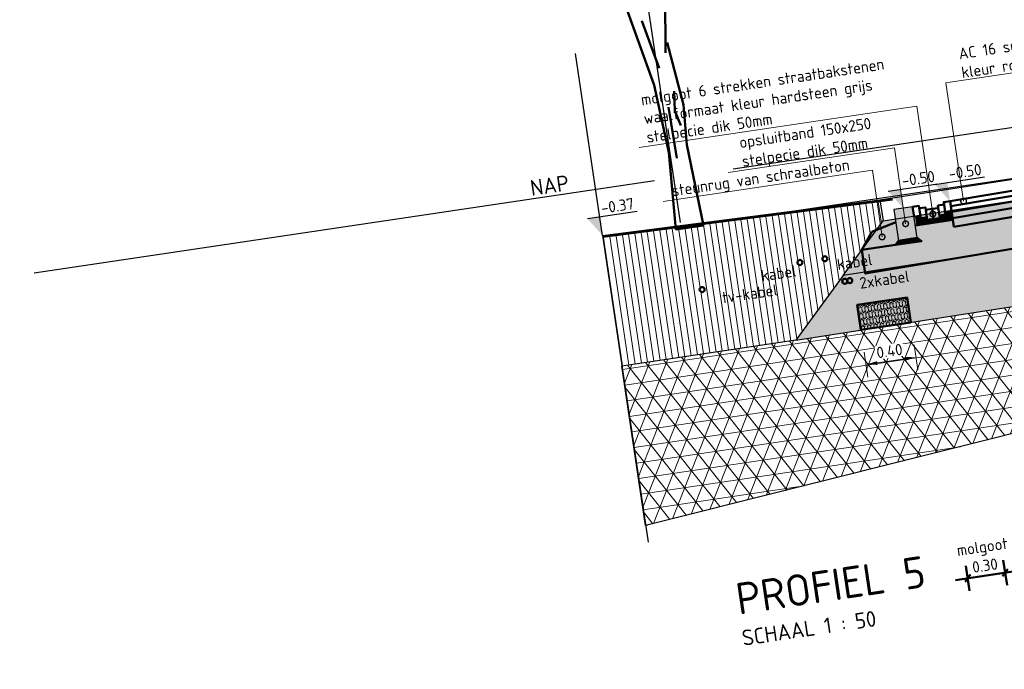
# Model space of a CAD drawing. Header units: metres. Extents: x 0 to 269924, y 0 to 933292.
# Tile 49 of 247: x 133856.86 to 133864.68, y 465847.67 to 465852.82. Entities that reach past the tile are written whole.
import ezdxf
from ezdxf import colors
from ezdxf.entities.mleader import LeaderData, LeaderLine
from ezdxf.math import Vec2, Vec3

# ---------------------------------------------------------------- set-up
doc = ezdxf.new("R2010")
doc.units = ezdxf.units.M
doc.linetypes.add('AL-NAP_LIJN', pattern=[15.25, 12, -1.5, 0.25, -1.5])
doc.linetypes.add('XX-AFBREEK', pattern=[7, 4, -1, 1, -1])
for name, color, linetype, lineweight in [('B-WE-GW-AFBREEKLIJN-GD', 7, 'XX-AFBREEK', 25), ('B-WE-GW-GROND-AD-50', 253, 'Continuous', 18), ('B-WE-IE-TERREINAFSCHEIDING_NATUURLIJK_HAAG-GD', 60, 'IE-TERREINAFSCHEIDING-NATUURLIJK-HAAG', 25), ('B-WE-KL-T18', 10, 'Continuous', 18), ('B-WE-MO-BODEM-AD-50', 253, 'Continuous', 18), ('B-WE-VH-VERHARDING-GD', 253, 'Continuous', 25), ('B-WE-VH-VERHARDING_FUNDERING-AD-50', 253, 'Continuous', 18), ('N-WE-GR-GROENSTROOK-GD', 90, 'Continuous', 50), ('N-WE-KL-ET_LS_OV_LICHTMAST-S', 190, 'Continuous', 25), ('N-WE-VH-KANTOPSLUITING_OPSLUITBAND-SD', 150, 'Continuous', 25), ('N-WE-VH-M', 7, 'Continuous', 18), ('N-WE-VH-VERHARDING-GD', 7, 'Continuous', 50), ('N-WE-VH-VERHARDING-T18', 10, 'Continuous', 18), ('X-XX-AL-NAP-GD', 7, 'AL-NAP_LIJN', 25), ('X-XX-AL-NAP-T25', 7, 'Continuous', 25), ('X-XX-AL-PEILMAAT-SD', 7, 'Continuous', 25), ('X-XX-AL-VERWIJZING-S', 7, 'Continuous', 25)]:
    doc.layers.add(name, color=color, linetype=linetype, lineweight=lineweight)
for name, color, linetype, lineweight, true_color in [('B-WE-OG-TERREIN_ERF-SD', 150, 'Continuous', 25, 0x007fff), ('N-WE-KL-TRACE-GD', 30, 'Continuous', 50, 0xff7f00), ('N-WE-OG-ZONE_LEIDINGSTROOK-AD-50', 30, 'Continuous', 18, 0xff7f00)]:
    doc.layers.add(name, color=color, linetype=linetype, lineweight=lineweight, true_color=true_color)
doc.layers.add('X-XX-AL-HULPLIJN-GD', color=30, linetype='Continuous', lineweight=25, plot=False)
doc.styles.add('NLCS-ISO', font='NLCS-ISO.ttf')
doc.styles.add('NLCS-ISO-M200-T18', font='NLCS-ISO.ttf', dxfattribs={"height": 0.36})
doc.styles.add('NLCS-ISO-M50-T18', font='NLCS-ISO.ttf', dxfattribs={"height": 0.09000000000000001})
doc.styles.add('NLCS-ISO-M50-T25', font='NLCS-ISO.ttf', dxfattribs={"height": 0.125})
doc.linetypes.add('IE-TERREINAFSCHEIDING-NATUURLIJK-HAAG', pattern='A,7,-1.5,[67,NLCS.SHX,S=0.75,R=45,X=0,Y=0],-1.5', length=10)
doc.dimstyles.new('NLCS-M50-T18-PIJL_L2_H2', dxfattribs={"dimscale": 0.05, "dimtxt": 2.5, "dimasz": 1.8, "dimexe": 2, "dimexo": 2, "dimgap": 0.7, "dimtad": 1, "dimzin": 0, "dimdsep": 46, "dimtxsty": 'NLCS-ISO-M50-T18', "dimcen": 0, "dimdle": 2, "dimclrd": 256, "dimclre": 256, "dimclrt": 10, "dimazin": 0, "dimtfac": 1, "dimtdec": 3, "dimtofl": 0, "dimtmove": 0, "dimatfit": 3, "dimfxl": 2, "dimfxlon": 1, "dimtfillclr": 256, "dimtolj": 1, "dimtzin": 0, "dimlwd": -1, "dimlwe": -1, "dimarcsym": 0})
doc.dimstyles.new('NLCS-M50-T18-SCHRAP_L2_H2', dxfattribs={"dimscale": 0.05, "dimtxt": 2.5, "dimasz": 1.008, "dimexe": 2, "dimexo": 2, "dimgap": 0.7, "dimtad": 1, "dimzin": 0, "dimdsep": 46, "dimtxsty": 'NLCS-ISO-M50-T18', "dimblk": 'OBLIQUE', "dimcen": 0, "dimdle": 2, "dimclrd": 256, "dimclre": 256, "dimclrt": 10, "dimazin": 0, "dimtfac": 1, "dimtdec": 3, "dimtofl": 0, "dimtmove": 0, "dimatfit": 3, "dimldrblk": 'OBLIQUE', "dimfxl": 2, "dimfxlon": 1, "dimtfillclr": 256, "dimtolj": 1, "dimtzin": 0, "dimlwd": -1, "dimlwe": -1, "dimarcsym": 0})

# ---------------------------------------------------------------- blocks, each defined once
blk = doc.blocks.new('*U365')
blk.add_hatch(color=8).paths.add_polyline_path([(0.1499999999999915, -0.25), (-1.530808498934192e-17, -0.25), (1.530808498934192e-17, 3.749399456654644e-33), (0.1499999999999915, -1.836970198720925e-17)])
at = {"layer": 'N-WE-VH-VERHARDING-GD', "linetype": 'Continuous'}
h = blk.add_hatch(dxfattribs=at)
h.set_pattern_fill('ANSI31', color=256, scale=0.005, angle=45, style=0)
h.set_pattern_definition([(90, (89116.59644468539, 436374.8204160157), (-0.01587500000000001, 3.469446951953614e-18), [])])
h.paths.add_polyline_path([(0.1499999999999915, -0.25), (-2.329160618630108e-11, -0.2500000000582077), (-0.03000000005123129, -0.2800000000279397), (0.1799999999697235, -0.2800000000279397)])
at = {"flags": 128}
blk.add_lwpolyline([(0.1499999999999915, -0.25), (-1.530808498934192e-17, -0.25), (1.530808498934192e-17, 3.749399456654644e-33), (0.1499999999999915, -1.836970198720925e-17)], close=True, dxfattribs=at)
at = {"layer": 'N-WE-VH-VERHARDING-GD', "linetype": 'Continuous'}
for p, q in [((0.3499999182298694, -0.1499999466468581), (0.1499999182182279, -0.09999994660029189)), ((0.4499999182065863, -0.279999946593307), (0.3499999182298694, -0.1499999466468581)), ((0.1799999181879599, -0.2799999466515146), (0.4499999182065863, -0.279999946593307))]:
    blk.add_line(p, q, dxfattribs=at)
at = {"layer": 'N-WE-VH-VERHARDING-GD', "linetype": 'Continuous', "flags": 128}
blk.add_lwpolyline([(0.1499999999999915, -0.25), (-2.329160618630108e-11, -0.2500000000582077), (-0.03000000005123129, -0.2800000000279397), (0.1799999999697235, -0.2800000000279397)], close=True, dxfattribs=at)
blk = doc.blocks.new('_Oblique')
at = {"color": 0, "linetype": 'ByBlock', "lineweight": -2}
blk.add_line((-0.5, -0.5), (0.5, 0.5), dxfattribs=at)
blk = doc.blocks.new('*D395')
at = {"layer": 'Defpoints', "color": 0, "transparency": 16777216}
for p in [(-4.151816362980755, -0.07568177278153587), (-5.650000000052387, -0.1040000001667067), (-5.650000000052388, -3.084751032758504)]:
    blk.add_point(p, dxfattribs=at)
at = {"layer": 'N-WE-VH-VERHARDING-GD', "transparency": 16777216}
for p, q in [((-5.650000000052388, -2.984751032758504), (-5.650000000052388, -3.184751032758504)), ((-4.151816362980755, -2.984751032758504), (-4.151816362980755, -3.184751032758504)), ((-4.051816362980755, -3.084751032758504), (-5.750000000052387, -3.084751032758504))]:
    blk.add_line(p, q, dxfattribs=at)
at = {"layer": 'N-WE-VH-VERHARDING-GD', "transparency": 16777216, "xscale": 0.0504, "yscale": 0.0504, "zscale": 0.0504, "rotation": 180}
blk.add_blockref('_Oblique', (-5.650000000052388, -3.084751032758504), dxfattribs=at)
at = {"layer": 'N-WE-VH-VERHARDING-GD', "transparency": 16777216, "xscale": 0.0504, "yscale": 0.0504, "zscale": 0.0504}
blk.add_blockref('_Oblique', (-4.151816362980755, -3.084751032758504), dxfattribs=at)
at = {"layer": 'N-WE-VH-VERHARDING-GD', "color": 10, "transparency": 16777216, "insert": (-4.900908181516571, -2.929751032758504), "char_height": 0.09000000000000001, "attachment_point": 5, "style": 'NLCS-ISO-M50-T18'}
blk.add_mtext('\\A1;rijstrook\\P1.50', dxfattribs=at)
blk = doc.blocks.new('_DotSmall')
at = {"color": 0, "linetype": 'ByBlock', "const_width": 0.5}
blk.add_lwpolyline([(-0.0625, 0, 1), (0.0625, 0, 1)], format="xyb", close=True, dxfattribs=at)
blk = doc.blocks.new('*D397')
at = {"layer": 'Defpoints', "color": 0, "transparency": 16777216}
for p in [(-5.949999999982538, -0.1040000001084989), (-5.650000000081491, -0.1040000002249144), (-5.949999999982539, -3.084751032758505)]:
    blk.add_point(p, dxfattribs=at)
at = {"layer": 'N-WE-VH-VERHARDING-GD', "transparency": 16777216}
for p, q in [((-5.949999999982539, -2.984751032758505), (-5.949999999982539, -3.184751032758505)), ((-5.650000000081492, -2.984751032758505), (-5.650000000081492, -3.184751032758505)), ((-5.550000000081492, -3.084751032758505), (-6.049999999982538, -3.084751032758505))]:
    blk.add_line(p, q, dxfattribs=at)
at = {"layer": 'N-WE-VH-VERHARDING-GD', "transparency": 16777216, "xscale": 0.0504, "yscale": 0.0504, "zscale": 0.0504, "rotation": 180}
blk.add_blockref('_Oblique', (-5.949999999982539, -3.084751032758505), dxfattribs=at)
at = {"layer": 'N-WE-VH-VERHARDING-GD', "transparency": 16777216, "xscale": 0.0504, "yscale": 0.0504, "zscale": 0.0504}
blk.add_blockref('_Oblique', (-5.650000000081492, -3.084751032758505), dxfattribs=at)
at = {"layer": 'N-WE-VH-VERHARDING-GD', "color": 10, "transparency": 16777216, "insert": (-5.800000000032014, -2.929751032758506), "char_height": 0.09000000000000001, "attachment_point": 5, "style": 'NLCS-ISO-M50-T18'}
blk.add_mtext('\\A1;molgoot\\P0.30', dxfattribs=at)
blk = doc.blocks.new('SAL-VERWIJZING_ONDERSCHRIFT-SO')
at = {"linetype": 'Continuous', "style": 'NLCS-ISO'}
blk.add_text('SCHAAL 1 :', height=2.5, dxfattribs=at).set_placement((0.000910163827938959, -3.748931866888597))
at = {"style": 'NLCS-ISO'}
for tag, p, height in [('OMSCHRIJVING', (0, 1.25), 5), ('SCHAAL', (18.15091668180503, -3.75), 2.5)]:
    blk.add_attdef(tag, p, '', height=height, dxfattribs=at)
blk = doc.blocks.new('SOG-ERFGRENS_LINKS-D')
for p, q in [((-0.4330127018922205, 3.25), (-8.881784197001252e-16, 3.5)), ((-8.881784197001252e-16, 3), (-1.77635683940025e-15, 3.5)), ((-0.4330127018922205, 3.25), (-8.881784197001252e-16, 3)), ((0, 0), (-8.881784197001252e-16, 3))]:
    blk.add_line(p, q)
blk = doc.blocks.new('*D71')
at = {"layer": 'Defpoints', "color": 0, "transparency": 16777216}
for p in [(133863.9368823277, 465850.4198737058), (133863.5412273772, 465850.3610760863), (133863.9779250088, 465850.1436934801)]:
    blk.add_point(p, dxfattribs=at)
at = {"layer": 'N-WE-VH-M', "transparency": 16777216}
for p, q in [((133863.9632256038, 465850.2426072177), (133863.9926244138, 465850.0447797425)), ((133863.5675706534, 465850.1838095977), (133863.5969694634, 465849.9859821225)), ((133863.6712924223, 465850.0981253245), (133863.8889026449, 465850.1304640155))]:
    blk.add_line(p, q, dxfattribs=at)
for points in [[(133863.6690875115, 465850.1129623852), (133863.6734973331, 465850.0832882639), (133863.5822700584, 465850.0848958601)], [(133863.8866977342, 465850.1453010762), (133863.8911075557, 465850.1156269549), (133863.9779250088, 465850.1436934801)]]:
    blk.add_solid(points, dxfattribs=at)
at = {"layer": 'N-WE-VH-M', "color": 10, "transparency": 16777216, "insert": (133863.7683380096, 465850.1934256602), "char_height": 0.09000000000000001, "attachment_point": 5, "rotation": 8.45276731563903, "style": 'NLCS-ISO-M50-T18', "bg_fill": 3, "box_fill_scale": 1.1, "bg_fill_color": 256, "bg_fill_true_color": 13158600, "bg_fill_transparency": 0}
blk.add_mtext('\\A1;0.40', dxfattribs=at)
blk = doc.blocks.new('SAL-PEILMAAT_INFRACAD_H01-SOD')
blk.add_line((-2, 3), (6, 3))
blk.add_solid([(-2, 3), (0, 3), (0, 0)])
at = {"style": 'NLCS-ISO'}
blk.add_attdef('...', (0.3999999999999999, 3.399999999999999), '', height=1.8, dxfattribs=at)
blk = doc.blocks.new('dwarsprofiel Muyeveld 50km')
at = {"layer": 'N-WE-VH-VERHARDING-GD', "linetype": 'Continuous'}
h = blk.add_hatch(dxfattribs=at)
h.set_pattern_fill('ANSI31', color=256, scale=0.1, angle=36.54723268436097, style=0)
h.set_pattern_definition([(90, (90742.28864632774, 436974.9657135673), (-0.015875, 8.673617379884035e-19), [])])
h.paths.add_polyline_path([(-5.650000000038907, -0.2539999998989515), (-5.65000000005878, -0.1840000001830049), (-5.700000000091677, -0.1840000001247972), (-5.700000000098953, -0.2040000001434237), (-5.750000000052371, -0.2040000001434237), (-5.750000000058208, -0.2240684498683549), (-5.800000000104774, -0.2240684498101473), (-5.850000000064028, -0.2240684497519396), (-5.850000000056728, -0.204000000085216), (-5.900000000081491, -0.2040000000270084), (-5.900000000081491, -0.1840000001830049), (-5.949999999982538, -0.1840000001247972), (-5.949999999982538, -0.2540000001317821)])
at = {"layer": 'N-WE-VH-VERHARDING-GD'}
for points in [[(-0.1500000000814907, -1.746229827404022e-10), (-5.650000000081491, -0.1040000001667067)], [(-0.1500000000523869, -0.04000715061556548), (-5.650000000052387, -0.1440071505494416)], [(-5.750000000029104, -0.1240000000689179), (-5.750000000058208, -0.2240684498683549), (-5.800000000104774, -0.2240684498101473)], [(-5.800000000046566, -0.1440684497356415), (-5.75, -0.1440684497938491)], [(-5.750000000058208, -0.2040000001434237), (-5.700000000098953, -0.2040000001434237), (-5.700000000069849, -0.1240000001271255), (-5.750000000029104, -0.1240000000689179)], [(-0.1500000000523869, -0.08501519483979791), (-5.650000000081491, -0.189015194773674)], [(-5.650000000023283, -0.3090366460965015), (-5.650000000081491, -0.1040000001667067)], [(-0.1500000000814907, -0.1350241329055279), (-5.650000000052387, -0.239024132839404)], [(-0.1500000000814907, -0.2050366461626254), (-5.650000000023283, -0.3090366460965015)], [(0.2999999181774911, -0.279999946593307), (0.2999999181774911, -0.4465722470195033), (-6.399999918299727, -0.5732631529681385), (-6.399999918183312, -0.3839999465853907)], [(-5.950000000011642, -0.2540000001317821), (-5.649999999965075, -0.2539999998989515)]]:
    blk.add_lwpolyline(points, dxfattribs=at)
for points in [[(-5.950000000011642, -0.1040000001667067), (-5.900000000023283, -0.1040000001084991), (-5.899999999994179, -0.1840000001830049), (-5.950000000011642, -0.1840000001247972)], [(-5.900000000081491, -0.1240000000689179), (-5.850000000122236, -0.1239999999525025), (-5.850000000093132, -0.204000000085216), (-5.900000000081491, -0.2040000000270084)], [(-5.850000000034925, -0.1440684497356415), (-5.800000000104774, -0.1440684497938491), (-5.800000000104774, -0.2240684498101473), (-5.850000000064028, -0.2240684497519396)], [(-5.650000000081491, -0.1040000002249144), (-5.700000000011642, -0.1040000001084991), (-5.700000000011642, -0.1840000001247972), (-5.649999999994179, -0.1840000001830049)]]:
    blk.add_lwpolyline(points, close=True, dxfattribs=at)
at = {"layer": 'X-XX-AL-HULPLIJN-GD'}
for points in [[(-0.1500000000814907, 0.3999999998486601), (-7.316134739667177, 0.3999999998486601)], [(-0.1500000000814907, -1.164153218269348e-10), (-7.316134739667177, -1.746229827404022e-10)]]:
    blk.add_lwpolyline(points, dxfattribs=at)
at = {"layer": 'N-WE-VH-KANTOPSLUITING_OPSLUITBAND-SD', "xscale": -1}
blk.add_blockref('*U365', (-5.949999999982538, -0.1040000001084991), dxfattribs=at)
at = {"layer": 'N-WE-VH-VERHARDING-GD'}
dim = blk.add_linear_dim(base=(-5.650000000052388, -3.084751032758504), p1=(-4.151816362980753, -0.07568177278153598), p2=(-5.650000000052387, -0.1040000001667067), angle=180, text='rijstrook\\P<>', dimstyle='NLCS-M50-T18-SCHRAP_L2_H2', dxfattribs=at)
dim.commit()
dim.dimension.update_dxf_attribs({"geometry": '*D395', "text_midpoint": (-4.900908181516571, -2.929751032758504)})
dim = blk.add_linear_dim(base=(-5.949999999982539, -3.084751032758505), p1=(-5.650000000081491, -0.1040000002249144), p2=(-5.949999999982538, -0.1040000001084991), angle=180, text='molgoot\\P<>', dimstyle='NLCS-M50-T18-SCHRAP_L2_H2', dxfattribs=at)
dim.commit()
dim.dimension.update_dxf_attribs({"geometry": '*D397', "text_midpoint": (-5.800000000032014, -3.084751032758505), "dimtype": 160})
at = {"layer": 'N-WE-VH-VERHARDING-T18'}
ml = blk.add_multileader_mtext('Standard', dxfattribs=at)
ml.set_content('molgoot 6 strekken straatbakstenen\\Pwaalformaat kleur hardsteen grijs\\Pstelpecie dik 50mm', color=256, style='NLCS-ISO-M50-T18')
ml.set_leader_properties(color=256, linetype='ByLayer', lineweight=-1)
ml.set_arrow_properties(name='DOTSMALL')
ml.build(insert=Vec2(0, 0))
ml.multileader.update_dxf_attribs({"text_left_attachment_type": 5, "text_right_attachment_type": 5, "dogleg_length": 0.09000000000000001, "arrow_head_size": 0.09})
ctx = ml.context
ctx.base_point, ctx.char_height, ctx.arrow_head_size, ctx.landing_gap_size, ctx.plane_origin = Vec3(-8.005000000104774, 0.6797614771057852), 0.09000000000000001, 0.09, 0.04500000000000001, Vec3(-3.802756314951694, -0.09984021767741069)
ctx.left_attachment, ctx.right_attachment = 5, 5
notes = []
notes.append((ctx, [(0, (1, 1, 0), (-5.800000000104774, 0.6797614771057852), (-1, 0), 0.09000000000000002, [(0, [(-5.80000000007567, -0.184068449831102)], 0, [])])]))
ctx.mtext.insert, ctx.mtext.rotation, ctx.mtext.flow_direction = Vec3(-7.960000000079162, 1.096761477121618), -0.1475286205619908, 5
ml = blk.add_multileader_mtext('Standard', dxfattribs=at)
ml.set_content('AC 16 surf DL-B dik 40mm\\Pkleur rood', color=256, style='NLCS-ISO-M50-T18')
ml.set_leader_properties(color=256, linetype='ByLayer', lineweight=-1)
ml.set_arrow_properties(name='DOTSMALL')
ml.build(insert=Vec2(0, 0))
ml.multileader.update_dxf_attribs({"text_left_attachment_type": 5, "text_right_attachment_type": 5, "dogleg_length": 0.09000000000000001, "arrow_head_size": 0.09})
ctx = ml.context
ctx.base_point, ctx.char_height, ctx.arrow_head_size, ctx.landing_gap_size, ctx.plane_origin, ctx.plane_x_axis, ctx.plane_y_axis = Vec3(-5.455119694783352, 0.8297578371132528), 0.09000000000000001, 0.09, 0.04500000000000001, Vec3(-5.642824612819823, -0.2973323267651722), Vec3(1, 2.886468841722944e-12), Vec3(-2.886468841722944e-12, 1)
ctx.left_attachment, ctx.right_attachment = 5, 5
notes.append((ctx, [(0, (1, 1, 0), (-5.545119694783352, 0.829757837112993), (1, 2.886502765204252e-12), 0.09000000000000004, [(0, [(-5.543159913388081, -0.1200813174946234)], 0, [])])]))
ctx.mtext.insert, ctx.mtext.text_direction, ctx.mtext.rotation, ctx.mtext.flow_direction = Vec3(-5.410119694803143, 1.087757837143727), Vec3(1, 2.886468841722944e-12), -0.1475286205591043, 5
ml = blk.add_multileader_mtext('Standard', dxfattribs=at)
ml.set_content('opsluitband 150x250\\Pstelpecie dik 50mm', color=256, style='NLCS-ISO-M50-T18')
ml.set_leader_properties(color=256, linetype='ByLayer', lineweight=-1)
ml.set_arrow_properties(name='DOTSMALL')
ml.build(insert=Vec2(0, 0))
ml.multileader.update_dxf_attribs({"text_left_attachment_type": 5, "text_right_attachment_type": 5, "dogleg_length": 0.09000000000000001, "arrow_head_size": 0.09})
ctx = ml.context
ctx.base_point, ctx.char_height, ctx.arrow_head_size, ctx.landing_gap_size, ctx.plane_origin = Vec3(-7.282793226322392, 0.3797614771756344), 0.09000000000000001, 0.09, 0.04500000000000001, Vec3(-4.025549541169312, -0.09984021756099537)
ctx.left_attachment, ctx.right_attachment = 5, 5
notes.append((ctx, [(0, (1, 1, 0), (-6.022793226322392, 0.3797614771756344), (-1, 0), 0.09000000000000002, [(0, [(-6.025000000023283, -0.2290000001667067)], 0, [])])]))
ctx.mtext.insert, ctx.mtext.rotation, ctx.mtext.flow_direction = Vec3(-7.2377932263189, 0.6467614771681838), -0.1475286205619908, 5
ml = blk.add_multileader_mtext('Standard', dxfattribs=at)
ml.set_content('steunrug van schraalbeton', color=256, style='NLCS-ISO-M50-T18')
ml.set_leader_properties(color=256, linetype='ByLayer', lineweight=-1)
ml.set_arrow_properties(name='DOTSMALL')
ml.build(insert=Vec2(0, 0))
ml.multileader.update_dxf_attribs({"text_left_attachment_type": 5, "text_right_attachment_type": 5, "dogleg_length": 0.09000000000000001, "arrow_head_size": 0.09})
ctx = ml.context
ctx.base_point, ctx.char_height, ctx.arrow_head_size, ctx.landing_gap_size, ctx.plane_origin, ctx.plane_x_axis, ctx.plane_y_axis = Vec3(-7.869938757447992, 0.2297578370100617), 0.09000000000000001, 0.09, 0.04500000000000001, Vec3(-4.730541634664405, -0.2624650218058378), Vec3(1, 5.949685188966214e-12), Vec3(-5.949685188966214e-12, 1)
ctx.left_attachment, ctx.right_attachment = 5, 5
notes.append((ctx, [(0, (1, 1, 0), (-6.222938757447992, 0.2297578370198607), (-1, -5.949619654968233e-12), 0.09000000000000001, [(0, [(-6.225233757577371, -0.3051261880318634)], 0, [])])]))
ctx.mtext.insert, ctx.mtext.text_direction, ctx.mtext.rotation, ctx.mtext.flow_direction = Vec3(-7.824938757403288, 0.3467578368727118), Vec3(1, 5.949685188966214e-12), -0.1475286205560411, 5
for ctx, leaders in notes:
    for number, flags, end, landing, length, lines in leaders:
        leader = LeaderData()
        leader.index, (leader.has_last_leader_line, leader.has_dogleg_vector, leader.attachment_direction) = number, flags
        leader.last_leader_point, leader.dogleg_vector, leader.dogleg_length = Vec3(end), Vec3(landing), length
        for number, points, colour, breaks in lines:
            line = LeaderLine()
            line.index, line.vertices, line.color, line.breaks = number, Vec3.list(points), colors.encode_raw_color(colour), breaks
            leader.lines.append(line)
        ctx.leaders.append(leader)
blk = doc.blocks.new('PROFIEL 5')
at = {"layer": 'B-WE-GW-GROND-AD-50'}
h = blk.add_hatch(dxfattribs=at)
h.set_pattern_fill('AGW-GROND_TEELAARDE-SO', color=256, scale=0.05, pattern_type=2)
h.set_pattern_definition([(98.45276731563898, (893.047711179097, -349.3206719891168), (-0.04945686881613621, -0.007349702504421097), [])])
edge = h.paths.add_edge_path(flags=16)
edge.add_arc((5.308374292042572, -0.1291027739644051), 0.02000000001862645, 0, 360)
edge = h.paths.add_edge_path(flags=16)
edge.add_arc((6.085357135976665, 0.08543938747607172), 0.01999999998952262, 0, 360)
edge = h.paths.add_edge_path(flags=16)
edge.add_arc((6.283184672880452, 0.114838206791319), 0.02000000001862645, 0, 360)
h.paths.add_polyline_path([(14.38741010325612, 1.626914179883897), (14.38070393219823, 1.672040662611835), (13.1800045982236, 1.473387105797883), (13.20034448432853, 1.304608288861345), (13.62308040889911, 0.9728036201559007), (14.12368874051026, 0.5798770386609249), (14.53394819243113, 0.6408450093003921)])
edge = h.paths.add_edge_path(flags=16)
edge.add_arc((14.19572380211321, 1.169389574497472), 0.02000000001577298, 68.452767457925, 128.4527673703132, ccw=False)
edge.add_arc((14.21550654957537, 1.172329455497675), 0.02000000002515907, 68.45276724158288, 128.4527671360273, ccw=False)
edge.add_arc((14.23528929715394, 1.175269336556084), 0.01999999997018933, 68.45276747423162, 128.4527674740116, ccw=False)
edge.add_arc((14.25507204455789, 1.178209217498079), 0.02000000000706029, 68.45276716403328, 128.4527670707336, ccw=False)
edge.add_arc((14.27485479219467, 1.181149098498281), 0.02000000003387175, 68.45276753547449, 128.452767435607, ccw=False)
edge.add_arc((14.29463753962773, 1.184088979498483), 0.02000000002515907, 54.61356462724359, 128.4527671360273, ccw=False)
edge.add_arc((14.33435802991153, 1.189991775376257), 0.02999999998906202, 8.452767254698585, 159.7113359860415, ccw=False)
edge.add_arc((14.33435802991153, 1.189991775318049), 0.03000000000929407, -142.80580068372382, 8.452767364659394, ccw=False)
edge.add_arc((14.29463753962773, 1.184088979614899), 0.02000000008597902, 248.4527675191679, 322.29197050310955, ccw=False)
edge.add_arc((14.27485479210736, 1.181149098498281), 0.02000000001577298, 248.45276739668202, 308.4527673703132, ccw=False)
edge.add_arc((14.2550720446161, 1.178209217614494), 0.02000000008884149, 248.4527675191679, 308.45276709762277, ccw=False)
edge.add_arc((14.23528929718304, 1.175269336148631), 0.01999999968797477, 248.4527667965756, 308.4527677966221, ccw=False)
edge.add_arc((14.21550654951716, 1.172329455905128), 0.02000000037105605, 248.45276798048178, 308.45276677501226, ccw=False)
edge.add_arc((14.19572380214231, 1.169389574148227), 0.01999999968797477, 248.4527667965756, 308.4527677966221, ccw=False)
edge.add_arc((14.17594105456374, 1.16644969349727), 0.0199999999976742, 188.4527673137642, 308.45276730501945, ccw=False)
edge.add_arc((14.17594105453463, 1.166449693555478), 0.01999999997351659, 68.45276718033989, 188.4527674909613, ccw=False)
edge = h.paths.add_edge_path(flags=16)
edge.add_arc((13.9656805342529, 1.084654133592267), 0.02000000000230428, -111.54723297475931, 8.452767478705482, ccw=False)
edge.add_arc((13.94589778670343, 1.081714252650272), 0.01999999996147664, 248.4527671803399, 308.4527671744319, ccw=False)
edge.add_arc((13.92611503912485, 1.078774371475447), 0.0199999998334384, 188.4527665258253, 308.4527677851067, ccw=False)
edge.add_arc((13.92611503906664, 1.078774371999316), 0.01999999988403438, 68.45276660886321, 188.4527680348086, ccw=False)
edge.add_arc((13.94589778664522, 1.081714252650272), 0.02000000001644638, 68.45276700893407, 128.4527668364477, ccw=False)
edge.add_arc((13.9656805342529, 1.084654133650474), 0.01999999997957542, 8.452767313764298, 128.4527672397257, ccw=False)
edge = h.paths.add_edge_path(flags=16)
edge.add_arc((14.14581991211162, 1.111424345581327), 0.02999999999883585, 0, 360)
h.paths.add_polyline_path([(6.719268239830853, 0.5840366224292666), (4.517034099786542, 0.3003060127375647), (4.671104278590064, -0.7364473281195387), (6.052106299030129, -0.5312189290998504), (6.427927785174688, -0.01764497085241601), (6.745288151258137, 0.4160397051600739)])
at = {"layer": 'B-WE-MO-BODEM-AD-50'}
h = blk.add_hatch(dxfattribs=at)
h.set_pattern_fill('AVH-FUNDERING_EPS-SO', color=256, scale=0.025, pattern_type=2)
h.set_pattern_definition([(8.452767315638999, (893.047711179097, -349.3206719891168), (-0.01837425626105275, 0.1236421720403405), []), (68.45276731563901, (893.047711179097, -349.3206719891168), (-0.1162643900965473, 0.04590851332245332), []), (128.452767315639, (893.047711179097, -349.3206719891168), (-0.09789013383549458, -0.07773365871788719), [])])
h.paths.add_polyline_path([(11.67146587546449, -0.9065198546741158), (14.41012006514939, -0.2563886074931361), (14.65176797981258, -0.1519758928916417), (14.53394819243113, 0.6408450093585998), (14.12368874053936, 0.5798770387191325), (10.07794287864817, 0.0923157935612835), (6.052106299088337, -0.5312189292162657), (4.671104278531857, -0.7364473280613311), (4.859295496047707, -2.002804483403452), (9.433766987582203, -0.8573228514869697)])
at = {"layer": 'B-WE-VH-VERHARDING-GD'}
h = blk.add_hatch(dxfattribs=at)
h.set_pattern_fill('AMO-BODEM_ZAND-SO', color=256, scale=0.05, angle=8.452767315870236, pattern_type=2)
h.set_pattern_definition([(45.95276731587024, (-64052.23793665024, -481152.5045880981), (-0.01727703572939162, 0.09483168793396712), [0, -0.07600000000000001, 0, -0.085, 0, -0.08125]), (15.95276731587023, (-64052.23793665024, -481152.5045880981), (0.06678568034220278, 0.1525818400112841), [0, -0.041, 0, -0.0685, 0, -0.02625]), (335.9527673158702, (-64052.29876859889, -481152.5136282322), (0.1539741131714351, 0.02316789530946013), [0, -0.025, 0, -0.09000000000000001, 0, -0.1175]), (325.9527673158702, (-64052.29876859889, -481152.5136282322), (0.1422229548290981, 0.06550122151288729), [0, -0.0125, 0, -0.059, 0, -0.0675])])
h.paths.add_polyline_path([(6.427927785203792, -0.01764497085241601), (6.05210629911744, -0.5312189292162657), (10.07794287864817, 0.0923157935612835), (14.12368874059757, 0.5798770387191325), (13.62308040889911, 0.9728036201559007), (10.01656686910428, 0.5381751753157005)])
at = {"layer": 'B-WE-VH-VERHARDING_FUNDERING-AD-50'}
h = blk.add_hatch(dxfattribs=at)
h.set_pattern_fill('AVH-FUNDERING_02-SO', color=256, scale=0.25, angle=8.452767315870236, pattern_type=2)
h.set_pattern_definition([(8.452767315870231, (-718.862218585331, -85.69446622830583), (0.2105358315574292, 0.2840328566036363), [0.03125, -0.21875]), (98.45276731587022, (-718.862218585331, -85.69446622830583), (-0.2840328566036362, 0.2105358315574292), [0.03125, -0.21875]), (143.4527673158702, (-718.8313080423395, -85.68987266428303), (-0.2472843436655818, -0.03674851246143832), [0.044194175, -0.309359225]), (8.452767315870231, (-718.8519790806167, -85.55077522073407), (0.2105358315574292, 0.2840328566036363), [0.03125, -0.21875]), (53.45276731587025, (-718.8342270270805, -85.56393371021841), (-0.03674851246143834, 0.2472843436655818), [0.022097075, -0.3314563]), (143.4527673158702, (-718.8342270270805, -85.56393371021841), (-0.2472843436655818, -0.03674851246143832), [0.022097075, -0.3314563]), (8.452767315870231, (-718.768434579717, -85.4751734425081), (0.2105358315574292, 0.2840328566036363), [0.044194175, -0.205805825]), (53.45276731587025, (-718.768434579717, -85.4751734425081), (-0.03674851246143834, 0.2472843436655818), [0.03125, -0.3223034]), (143.4527673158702, (-718.724720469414, -85.46867716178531), (-0.2472843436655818, -0.03674851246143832), [0.03125, -0.3223034]), (98.45276731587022, (-718.7013977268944, -85.60738053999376), (-0.2840328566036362, 0.2105358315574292), [0.03125, -0.21875]), (53.45276731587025, (-718.7013977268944, -85.60738053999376), (-0.03674851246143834, 0.2472843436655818), [0.022097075, -0.3314563]), (143.4527673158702, (-718.6882392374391, -85.58962848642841), (-0.2472843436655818, -0.03674851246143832), [0.022097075, -0.3314563]), (8.452767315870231, (-718.8404951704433, -85.62805157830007), (0.2105358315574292, 0.2840328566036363), [0.015625, -0.209375]), (8.452767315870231, (-718.66421904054, -85.53866910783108), (0.2105358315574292, 0.2840328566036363), [0.015625, -0.209375]), (98.45276731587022, (-718.7460889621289, -85.51924247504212), (-0.2840328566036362, 0.2105358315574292), [0.015625, -0.209375]), (143.4527673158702, (-718.694507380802, -85.65374635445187), (-0.2472843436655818, -0.03674851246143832), [0.022097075, -0.3314563]), (143.4527673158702, (-718.8279588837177, -85.49981584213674), (-0.2472843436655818, -0.03674851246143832), [0.022097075, -0.3314563]), (53.45276731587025, (-718.7583621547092, -85.5961001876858), (-0.03674851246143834, 0.2472843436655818), [0.022097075, -0.3314563]), (98.45276731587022, (-718.7818081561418, -85.6509233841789), (-0.2840328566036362, 0.2105358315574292), [0.00390625, -0.24609375]), (98.45276731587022, (-718.7857199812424, -85.54487771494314), (-0.2840328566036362, 0.2105358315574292), [0.00390625, -0.24609375]), (98.45276731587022, (-718.6761215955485, -85.48514985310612), (-0.2840328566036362, 0.2105358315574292), [0.00390625, -0.24609375]), (98.45276731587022, (-718.6527351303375, -85.61594546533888), (-0.2840328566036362, 0.2105358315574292), [0.00390625, -0.24609375])])
h.paths.add_polyline_path([(6.745288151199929, 0.4160397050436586), (9.9647382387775, 0.9146786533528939), (13.20034448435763, 1.304608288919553), (13.62308040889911, 0.9728036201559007), (10.01656686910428, 0.5381751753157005), (6.427927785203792, -0.01764497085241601)])
at = {"layer": 'N-WE-OG-ZONE_LEIDINGSTROOK-AD-50'}
h = blk.add_hatch(dxfattribs=at)
h.set_pattern_fill('ARO-ZONE_LEIDINGSTROOK-SO', color=256, scale=0.05, pattern_type=2)
h.set_pattern_definition([(188.452767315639, (6.994919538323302, -0.2367925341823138), (0.007349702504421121, -0.04945686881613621), [0.002, -0.048]), (174.416524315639, (6.996971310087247, -0.2369931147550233), (-0.04945686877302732, -0.007349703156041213), [0.002061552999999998, -0.2040937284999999]), (161.887716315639, (6.999096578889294, -0.2376882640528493), (-0.04945686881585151, -0.00734970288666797), [0.002236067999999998, -0.1095673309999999]), (151.582869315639, (7.001295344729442, -0.2388779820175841), (-0.1630700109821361, 0.07686463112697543), [0.0025, -0.2475]), (143.452767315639, (7.002431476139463, -0.239720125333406), (-0.04945686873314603, -0.007349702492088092), [0.0014142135, -0.0692964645]), (143.452767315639, (7.004135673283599, -0.2409833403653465), (-0.04945686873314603, -0.007349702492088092), [0.0021213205, -0.068589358]), (125.017818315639, (7.005418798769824, -0.2428146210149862), (-0.05680657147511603, 0.04210716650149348), [0.002236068, -0.109567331]), (116.887716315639, (7.006848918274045, -0.245635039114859), (-0.06415627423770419, 0.09156403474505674), [0.0031622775, -0.1549516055]), (98.45276731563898, (7.007142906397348, -0.2476133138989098), (-0.04945686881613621, -0.007349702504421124), [0.002, -0.048]), (8.452767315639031, (7.040419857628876, -0.2300308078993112), (-0.007349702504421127, 0.04945686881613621), [0.002, -0.048]), (22.48901031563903, (7.038515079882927, -0.2308193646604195), (0.1410209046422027, 0.07150597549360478), [0.002061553, -0.2040937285]), (35.01781831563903, (7.036683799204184, -0.2321024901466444), (0.04210716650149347, 0.05680657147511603), [0.002236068, -0.109567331]), (45.32266531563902, (7.034926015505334, -0.2338801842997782), (0.04210716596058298, 0.05680657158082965), [0.002499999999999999, -0.2474999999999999]), (53.45276731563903, (7.034083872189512, -0.2350163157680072), (-0.007349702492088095, 0.04945686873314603), [0.0014142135, -0.0692964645]), (53.45276731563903, (7.032820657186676, -0.236720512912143), (-0.007349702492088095, 0.04945686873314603), [0.0021213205, -0.068589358]), (71.88771631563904, (7.032125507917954, -0.2388457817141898), (-0.007349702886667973, 0.04945686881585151), [0.002236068, -0.109567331]), (80.01781831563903, (7.031577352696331, -0.2419601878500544), (-0.00734970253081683, 0.04945686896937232), [0.0031622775, -0.1549516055]), (98.45276731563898, (7.031871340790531, -0.2439384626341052), (-0.04945686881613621, -0.007349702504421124), [0.002, -0.048]), (188.452767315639, (7.026262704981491, -0.2776288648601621), (0.007349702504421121, -0.04945686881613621), [0.002, -0.048]), (202.489010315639, (7.028167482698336, -0.2768403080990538), (-0.1410209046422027, -0.07150597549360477), [0.002061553, -0.2040937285]), (215.017818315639, (7.029998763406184, -0.2755571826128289), (-0.04210716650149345, -0.05680657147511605), [0.002236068, -0.109567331]), (225.322665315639, (7.031756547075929, -0.2737794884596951), (-0.042107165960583, -0.05680657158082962), [0.0025, -0.2475]), (233.452767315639, (7.032598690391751, -0.2726433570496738), (0.007349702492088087, -0.04945686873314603), [0.0014142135, -0.0692964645]), (233.452767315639, (7.033861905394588, -0.270939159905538), (0.007349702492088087, -0.04945686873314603), [0.0021213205, -0.068589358]), (251.8877163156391, (7.03455705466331, -0.2688138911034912), (0.007349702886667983, -0.04945686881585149), [0.002236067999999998, -0.1095673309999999]), (260.017818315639, (7.035105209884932, -0.265699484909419), (0.007349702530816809, -0.04945686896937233), [0.003162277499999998, -0.1549516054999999]), (278.452767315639, (7.034811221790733, -0.2637212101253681), (0.04945686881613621, 0.007349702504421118), [0.002, -0.048]), (8.452767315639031, (7.022306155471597, -0.278216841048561), (-0.007349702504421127, 0.04945686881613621), [0.002, -0.048]), (354.416524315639, (7.020254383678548, -0.2780162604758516), (0.04945686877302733, 0.007349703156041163), [0.002061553, -0.2040937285]), (341.8877163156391, (7.018129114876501, -0.2773211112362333), (0.04945686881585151, 0.007349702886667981), [0.002236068, -0.109567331]), (331.582869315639, (7.015930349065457, -0.2761313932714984), (0.1630700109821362, -0.07686463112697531), [0.0025, -0.2475]), (323.452767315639, (7.014794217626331, -0.2752892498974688), (0.04945686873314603, 0.007349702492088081), [0.0014142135, -0.0692964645]), (323.452767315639, (7.013090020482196, -0.274026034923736), (0.04945686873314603, 0.007349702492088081), [0.0021213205, -0.068589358]), (305.017818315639, (7.011806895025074, -0.2721947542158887), (0.05680657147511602, -0.0421071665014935), [0.002236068, -0.109567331]), (296.8877163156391, (7.01037677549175, -0.2693743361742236), (0.0641562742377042, -0.0915640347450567), [0.0031622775, -0.1549516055]), (278.452767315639, (7.01008278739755, -0.2673960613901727), (0.04945686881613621, 0.007349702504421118), [0.002, -0.048]), (98.45276731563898, (7.034811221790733, -0.2637212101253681), (-0.04945686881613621, -0.007349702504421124), [0.02, -0.03]), (98.45276731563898, (7.01008278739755, -0.2673960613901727), (-0.04945686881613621, -0.007349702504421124), [0.02, -0.03])])
h.paths.add_polyline_path([(6.965166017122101, -0.3903339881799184), (6.569511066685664, -0.4491316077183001), (6.540112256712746, -0.2513041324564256), (6.935767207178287, -0.1925065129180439)])
for p, q in [((4.828397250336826, 2.002434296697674), (4.965926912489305, 1.626509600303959)), ((5.08586593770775, 1.446045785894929), (5.091769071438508, 1.289697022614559)), ((5.040997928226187, 1.317043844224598), (5.106912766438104, 0.9130306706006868)), ((5.091769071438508, 1.289697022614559), (5.138040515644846, 1.174026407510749)), ((5.319315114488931, 0.3790923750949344), (5.09900824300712, 0.3463529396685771))]:
    blk.add_line(p, q)
at = {"flags": 128}
for points in [[(4.553172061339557, 2.348463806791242), (4.668127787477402, 2.213919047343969), (4.927200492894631, 1.492999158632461), (5.0444565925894, 0.9595728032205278), (5.09900824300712, 0.3463529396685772)], [(5.017232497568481, 1.748551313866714), (5.014419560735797, 2.209831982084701)], [(5.028925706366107, 1.830885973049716), (5.159228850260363, 1.337465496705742), (5.187576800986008, 1.018908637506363), (5.319315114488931, 0.3790923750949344)]]:
    blk.add_lwpolyline(points, dxfattribs=at)
for centre in [(6.085357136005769, 0.08543938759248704), (6.283184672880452, 0.114838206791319), (6.441015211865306, -0.06390321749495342), (6.480580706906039, -0.05802345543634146), (5.308374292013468, -0.1291027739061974)]:
    blk.add_circle(centre, 0.02)
at = {"layer": 'B-WE-GW-AFBREEKLIJN-GD'}
blk.add_lwpolyline([(4.517034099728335, 0.3003060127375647), (4.878865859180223, -2.134495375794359)], dxfattribs=at)
at = {"layer": 'B-WE-IE-TERREINAFSCHEIDING_NATUURLIJK_HAAG-GD'}
blk.add_lwpolyline([(4.517034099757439, 0.3003060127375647), (4.302422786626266, 1.744446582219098)], dxfattribs=at)
at = {"layer": 'B-WE-VH-VERHARDING-GD'}
for points in [[(6.719268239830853, 0.5840366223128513), (9.941551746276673, 1.083114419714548), (13.18000459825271, 1.473387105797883)], [(4.517034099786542, 0.3003060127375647), (6.719268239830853, 0.5840366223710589)], [(6.052106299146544, -0.5312189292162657), (10.07794287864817, 0.0923157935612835), (14.12368874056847, 0.5798770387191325)], [(6.719268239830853, 0.5840366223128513), (6.745288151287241, 0.4160397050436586)], [(6.427927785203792, -0.01764497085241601), (6.052106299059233, -0.531218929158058), (4.671104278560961, -0.7364473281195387)]]:
    blk.add_lwpolyline(points, dxfattribs=at)
blk.add_lwpolyline([(6.745288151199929, 0.4160397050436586), (9.9647382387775, 0.9146786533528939), (13.20034448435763, 1.304608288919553), (13.62308040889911, 0.9728036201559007), (10.01656686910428, 0.5381751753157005), (6.427927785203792, -0.01764497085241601)], close=True, dxfattribs=at)
at = {"layer": 'N-WE-KL-TRACE-GD'}
blk.add_lwpolyline([(6.965166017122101, -0.3903339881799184), (6.569511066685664, -0.4491316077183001), (6.540112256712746, -0.2513041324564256), (6.935767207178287, -0.1925065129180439)], close=True, dxfattribs=at)
at = {"layer": 'X-XX-AL-HULPLIJN-GD'}
blk.add_lwpolyline([(14.65176797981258, -0.1519758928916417), (14.41012006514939, -0.2563886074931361), (11.67146587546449, -0.9065198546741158), (9.433766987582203, -0.8573228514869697), (4.859295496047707, -2.002804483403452), (4.671104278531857, -0.7364473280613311)], dxfattribs=at)
at = {"layer": 'X-XX-AL-NAP-GD'}
blk.add_lwpolyline([(20.01419363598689, 2.974275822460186), (0, 0)], dxfattribs=at)
at = {"layer": 'B-WE-OG-TERREIN_ERF-SD', "rotation": 8.452767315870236}
blk.add_blockref('SOG-ERFGRENS_LINKS-D', (5.134805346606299, 0.4037606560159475), dxfattribs=at)
at = {"layer": 'X-XX-AL-VERWIJZING-S', "xscale": 0.05, "yscale": 0.05, "zscale": 0.05, "rotation": 8.45276731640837}
blk.add_blockref('SAL-VERWIJZING_ONDERSCHRIFT-SO', (5.60682088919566, -2.772478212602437), dxfattribs=at).add_auto_attribs({'OMSCHRIJVING': 'PROFIEL 5', 'SCHAAL': '50'})
at = {"layer": 'B-WE-KL-T18', "char_height": 0.09, "attachment_point": 3, "rotation": 8.452767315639, "style": 'NLCS-ISO-M50-T18'}
for s, insert in [('kabel', (6.652105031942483, 0.1549410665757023)), ('kabel', (6.048524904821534, 0.06524403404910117)), ('2xkabel', (6.946921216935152, 0.02396380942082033)), ('tv-kabel', (5.898393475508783, -0.0850573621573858))]:
    blk.add_mtext_dynamic_manual_height_columns(s, width=1.034147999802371, gutter_width=12.5, heights=[0], dxfattribs=dict(at, insert=insert))
at = {"layer": 'X-XX-AL-NAP-T25', "insert": (3.934500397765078, 0.7363468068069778), "char_height": 0.125, "attachment_point": 1, "rotation": 8.452767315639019, "style": 'NLCS-ISO-M50-T25'}
blk.add_mtext_dynamic_manual_height_columns('NAP', width=4.435893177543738, gutter_width=0.625, heights=[0], dxfattribs=at)
at = {"layer": 'N-WE-VH-M'}
dim = blk.add_linear_dim(base=(7.006208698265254, -0.6665142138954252), p1=(6.569511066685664, -0.4491316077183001), p2=(6.965166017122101, -0.3903339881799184), angle=8.452767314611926, dimstyle='NLCS-M50-T18-PIJL_L2_H2', override={"dimtfill": 1}, dxfattribs=at)
dim.commit()
dim.dimension.update_dxf_attribs({"geometry": '*D71', "text_midpoint": (6.796621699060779, -0.6167820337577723), "insert": (-133856.9717163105, -465850.810207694)})

msp = doc.modelspace()

# ---------------------------------------------------------------- block references
at = {"layer": 'N-WE-VH-VERHARDING-GD'}
msp.add_blockref('PROFIEL 5', (133856.9717163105, 465850.810207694), dxfattribs=at)

# ---------------------------------------------------------------- next in the draw order: linework, layer by layer
at = {"layer": 'N-WE-GR-GROENSTROOK-GD'}
msp.add_lwpolyline([(133863.7919996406, 465851.3957730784), (133861.4902203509, 465851.1006223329)], dxfattribs=at)

# ---------------------------------------------------------------- next in the draw order: block references
at = {"layer": 'N-WE-KL-ET_LS_OV_LICHTMAST-S', "rotation": 8.452767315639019}
msp.add_blockref('dwarsprofiel Muyeveld 50km', (133869.822307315, 465852.3155197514), dxfattribs=at)
at = {"layer": 'X-XX-AL-PEILMAAT-SD', "xscale": 0.05, "yscale": 0.05, "zscale": 0.05, "rotation": 8.452767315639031}
for p, values in [((133864.2489685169, 465851.3821330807), {'...': '-0.50'}), ((133863.878042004, 465851.3270103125), {'...': '-0.50'}), ((133861.4887504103, 465851.1105137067), {'...': '-0.37'})]:
    msp.add_blockref('SAL-PEILMAAT_INFRACAD_H01-SOD', p, dxfattribs=at).add_auto_attribs(values)

# ---------------------------------------------------------------- next in the draw order: leaders
at = {"layer": 'N-WE-VH-VERHARDING-T18'}
ml = msp.add_multileader_mtext('Standard', dxfattribs=at)
ml.set_content('', color=256, style='NLCS-ISO-M200-T18')
ml.set_leader_properties(color=256, linetype='ByLayer', lineweight=-1)
ml.build(insert=Vec2(0, 0))
ml.multileader.update_dxf_attribs({"has_dogleg": 0, "text_left_attachment_type": 5, "text_right_attachment_type": 5, "dogleg_length": 0.36, "arrow_head_size": 0.36})
ctx = ml.context
ctx.base_point, ctx.char_height, ctx.arrow_head_size, ctx.landing_gap_size, ctx.plane_origin = Vec3(135697.3917517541, 466805.7658595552), 0.36, 0.36, 0.18, Vec3(135695.696623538, 466805.188890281)
ctx.left_attachment, ctx.right_attachment = 5, 5
notes = []
notes.append((ctx, [(0, (0, 0, 0), (0, 0), (1, 0), 1, [])]))
ctx.mtext.insert, ctx.mtext.rotation, ctx.mtext.flow_direction = Vec3(135697.5717517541, 466806.1258595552), -0.1475286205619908, 5
for ctx, leaders in notes:
    for number, flags, end, landing, length, lines in leaders:
        leader = LeaderData()
        leader.index, (leader.has_last_leader_line, leader.has_dogleg_vector, leader.attachment_direction) = number, flags
        leader.last_leader_point, leader.dogleg_vector, leader.dogleg_length = Vec3(end), Vec3(landing), length
        for number, points, colour, breaks in lines:
            line = LeaderLine()
            line.index, line.vertices, line.color, line.breaks = number, Vec3.list(points), colors.encode_raw_color(colour), breaks
            leader.lines.append(line)
        ctx.leaders.append(leader)

doc.saveas('drawing.dxf')
